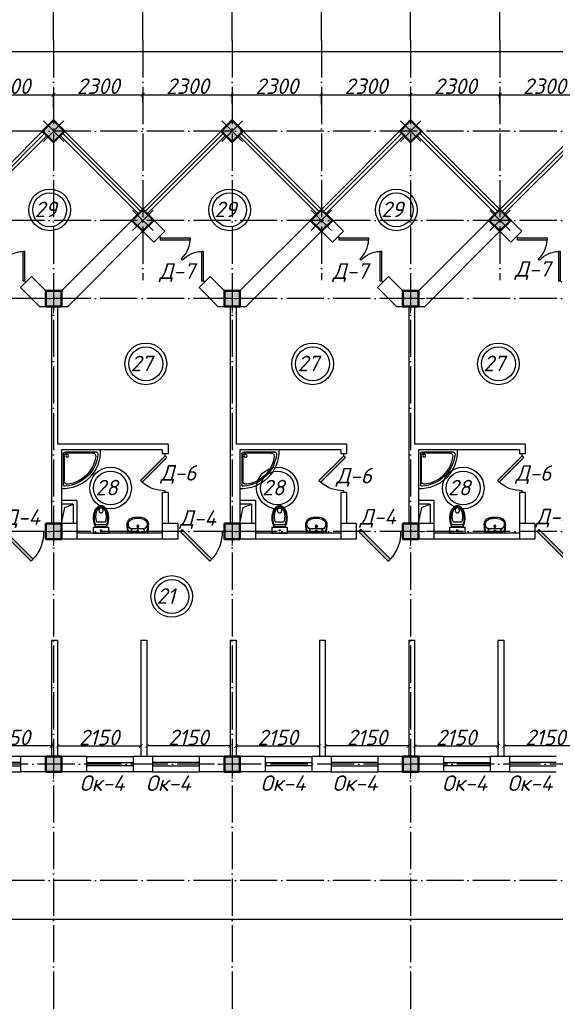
# Model space of a CAD drawing. Header units: millimetres. Extents: x 1112040 to 6903494, y -332921 to -150905.
# Tile 90 of 153: x 1667536 to 1681336, y -189595 to -164217. Entities that reach past the tile are written whole.
import ezdxf

# ---------------------------------------------------------------- set-up
doc = ezdxf.new("R2010")
doc.units = ezdxf.units.MM
doc.linetypes.add('ACAD_ISO04W100', pattern=[30, 24, -3, 0, -3])
for name, color, linetype in [('kolonn', 7, 'Continuous'), ('os', 253, 'Continuous'), ('su', 7, 'Continuous')]:
    doc.layers.add(name, color=color, linetype=linetype)
doc.styles.get("Standard").update_dxf_attribs({"font": 'isocpeui.ttf'})
doc.dimstyles.new('ISO-25', dxfattribs={"dimtxt": 400, "dimasz": 100, "dimexe": 50, "dimexo": 50, "dimgap": 20, "dimtad": 1, "dimdec": 0, "dimtxsty": 'Standard', "dimblk": 'ARCHTICK', "dimcen": 20, "dimclrd": 1, "dimclre": 1, "dimadec": 0, "dimazin": 0, "dimtfac": 1, "dimtdec": 0, "dimtmove": 0, "dimatfit": 3, "dimldrblk": 'ARCHTICK', "dimfxl": 1, "dimarcsym": 0})

# ---------------------------------------------------------------- blocks, each defined once
blk = doc.blocks.new('ghsdd')
at = {"ltscale": 50}
h = blk.add_hatch(color=256, dxfattribs=at)
h.paths.add_polyline_path([(0, 200), (-200, 200), (-200, 0), (0, 0)])
h.paths.add_polyline_path([(200, 0), (200, 200), (0, 200), (0, 0)])
h.paths.add_polyline_path([(0, 0), (-200, 0), (-200, -200), (0, -200)])
h.paths.add_polyline_path([(0, 0), (0, -200), (200, -200), (200, 0)])
at = {"lineweight": 0}
for p, q in [((0, -374), (0, 374)), ((-374, 0), (374, 0))]:
    blk.add_line(p, q, dxfattribs=at)
at = {"lineweight": 50, "ltscale": 50}
blk.add_lwpolyline([(200, 200), (200, -200), (-200, -200), (-200, 200), (200, 200)], dxfattribs=at)
blk = doc.blocks.new('Podd_igl_as100x100')
for p, q in [((-80, 808), (-80, 153)), ((-54, 897), (-54, 104)), ((0, 1000), (0, 0)), ((0, 0), (-1000, 0)), ((-106, 50), (-891, 50)), ((-158, 74), (-799, 73))]:
    blk.add_line(p, q)
blk.add_circle((-152, 149), 37.8)
for centre, radius, start, end in [((-42, 42), 959, 87.5145, 182.4855), ((-22, 34), 914, 95.7508, 176.1666), ((-67, 71), 821, 97.4497, 172.9032), ((-160, 806), 80.2, 1.4931, 100.036), ((-109, 889), 55.4, 7.9715, 94.7418), ((-891, 93), 43.1, 176.352, 270.7469), ((-799, 157), 84.3, 169.7158, 269.999), ((-155, 149), 75.6, 267.8648, 3.2153), ((-107, 102), 52.6, 270.31, 1.996)]:
    blk.add_arc(centre, radius, start, end)
blk = doc.blocks.new('UM_8')
for p, q in [((244, 0), (-244, 0)), ((-182, -45), (-146, -110)), ((175, -30), (-175, -30)), ((142, -120), (-132, -120)), ((35, -180), (-35, -180)), ((27, -61), (-27, -61)), ((0, -88), (0, -34)), ((0, -145), (0, -215)), ((182, -45), (146, -110))]:
    blk.add_line(p, q)
for centre, radius in [((0, -180), 27), ((0, -61), 17), ((0, -180), 17)]:
    blk.add_circle(centre, radius)
for centre, radius, start, end in [((-244, 0), 0.5, 90, 167.3206), ((244, 0), 0.5, 12.6794, 90), ((-104, -234), 169, 178.312, 234.1043), ((894, -257), 1167, 167.3206, 178.6525), ((-273, -229), 0.5, 358.312, 358.6525), ((68, -206), 330, 154.5977, 180.3349), ((-104, -233), 138, 141.0504, 245.2718), ((-175, -90), 60, 90, 154.5977), ((-104, -233), 148, 141.0504, 147.7493), ((-139, -232), 123, 98.7111, 129.9424), ((-139, -232), 113, 86.1548, 129.9424), ((139, -232), 113, 50.0576, 93.8452), ((139, -232), 123, 50.0576, 81.2889), ((104, -233), 138, 294.7282, 38.9496), ((175, -90), 60, 25.4023, 90), ((104, -234), 169, 305.8957, 1.688), ((104, -233), 148, 32.2507, 38.9496), ((-68, -206), 330, 359.6651, 25.4023), ((-894, -257), 1167, 1.3475, 12.6794), ((273, -229), 0.5, 181.3475, 181.688), ((-27, -71), 347, 239.6448, 267.5368), ((-27, -71), 317, 244.8898, 267.5368), ((0, 80), 500, 265.1692, 274.8308), ((0, 80), 470, 265.1692, 274.8308), ((27, -71), 317, 272.4632, 300.3552), ((27, -71), 347, 272.4632, 300.3552)]:
    blk.add_arc(centre, radius, start, end)
blk = doc.blocks.new('UniTAZZ_3')
for p, q in [((-293, -112), (-293, 112)), ((-230, -144), (-230, 144)), ((-178, -144), (-178, 144)), ((-152, 200), (-152, -200)), ((0, 200), (-152, 200)), ((0, -200), (0, 200)), ((-152, -200), (0, -200))]:
    blk.add_line(p, q)
blk.add_circle((-76, 0), 17)
for centre, radius, start, end in [((-581, 0), 131, 146.9765, 180), ((-581, 0), 131, 180, 213.0235), ((-493, -57), 235, 122.5078, 146.9765), ((-564, 0), 117, 146.9765, 180), ((-575, 0), 87.7, 145.7058, 180), ((-575, 0), 87.7, 180, 214.2942), ((-485, -51), 211, 122.5078, 146.9765), ((-610, 0), 46, 153.6325, 180), ((-610, 0), 46, 180, 206.3675), ((-600, -5), 56.5, 129.8827, 153.6325), ((-507, -46), 170, 121.2723, 145.7058), ((-594, -12), 66, 109.092, 129.8827), ((-435, -148), 343, 104.7867, 122.5078), ((-590, -23), 78.1, 90, 109.092), ((-433, -133), 308, 104.7867, 122.5078), ((-462, -121), 257, 104.1209, 121.2723), ((-590, -23), 78.1, 70.908, 90), ((-586, -12), 66, 50.1173, 70.908), ((-580, -5), 56.5, 26.3675, 50.1173), ((-571, 0), 46, 0, 26.3675), ((-571, 0), 46, 333.6325, 0), ((-432, -238), 378, 90, 104.1209), ((-397, -291), 491, 90, 104.7867), ((-399, -261), 441, 90, 104.7867), ((-432, -238), 378, 75.8791, 90), ((-399, -261), 441, 75.2133, 90), ((-397, -291), 491, 75.2133, 90), ((-403, -121), 257, 64.7964, 75.8791), ((-365, -133), 308, 63.9053, 75.2133), ((-359, -148), 343, 58.1489, 75.2133), ((-493, 57), 235, 213.0235, 237.4922), ((-564, 0), 117, 180, 213.0235), ((-485, 51), 211, 213.0235, 237.4922), ((-600, 5), 56.5, 206.3675, 230.1173), ((-507, 47), 170, 214.2942, 238.7277), ((-594, 12), 66, 230.1173, 250.908), ((-435, 148), 343, 237.4922, 255.2133), ((-590, 24), 78.1, 250.908, 270), ((-433, 132), 308, 237.4922, 255.2133), ((-462, 121), 257, 238.7277, 255.8791), ((-590, 24), 78.1, 270, 289.092), ((-586, 12), 66, 289.092, 309.8827), ((-580, 5), 56.5, 309.8827, 333.6325), ((-432, 238), 378, 255.8791, 270), ((-397, 291), 491, 255.2133, 270), ((-399, 261), 441, 255.2133, 270), ((-432, 238), 378, 270, 284.1209), ((-399, 261), 441, 270, 284.7867), ((-397, 291), 491, 270, 284.7867), ((-403, 121), 257, 284.1209, 295.2036), ((-365, 132), 308, 284.7867, 296.0947), ((-359, 148), 343, 284.7867, 301.8511)]:
    blk.add_arc(centre, radius, start, end)
blk = doc.blocks.new('jfgjhsdf')
blk.add_hatch(color=1).paths.add_polyline_path([(-593, 731), (-637, 687), (0, 50), (44, 94)])
at = {"color": 1}
for p, q in [((0, 1000), (0, 950)), ((0, 50), (0, 0))]:
    blk.add_line(p, q, dxfattribs=at)
blk.add_lwpolyline([(0, 50), (-637, 687), (-593, 731), (44, 94), (0, 50)], dxfattribs=at)
blk.add_arc((-33, 130), 821, 87.662, 132.9147, dxfattribs=at)
blk = doc.blocks.new('_ArchTick')
at = {"color": 0, "linetype": 'ByBlock', "const_width": 0.15}
blk.add_lwpolyline([(-0.5, -0.5), (0.5, 0.5)], dxfattribs=at)
blk = doc.blocks.new('*D3381')
at = {"color": 1, "lineweight": -2, "transparency": 16777216}
for p, q in [((1680010, -182830), (1680010, -182987)), ((1682160, -182937), (1680010, -182937)), ((1682160, -182830), (1682160, -182987))]:
    blk.add_line(p, q, dxfattribs=at)
at = {"color": 1, "lineweight": -2, "transparency": 16777216, "xscale": 100, "yscale": 100, "zscale": 100, "rotation": 180}
blk.add_blockref('_ArchTick', (1680010, -182937), dxfattribs=at)
at = {"color": 1, "lineweight": -2, "transparency": 16777216, "xscale": 100, "yscale": 100, "zscale": 100}
blk.add_blockref('_ArchTick', (1682160, -182937), dxfattribs=at)
at = {"color": 0, "transparency": 16777216, "insert": (1681085, -182717), "char_height": 400, "attachment_point": 5}
blk.add_mtext('2150', dxfattribs=at)
blk = doc.blocks.new('*D3105')
at = {"color": 1, "lineweight": -2, "transparency": 16777216}
for p, q in [((1677710, -182830), (1677710, -182987)), ((1677710, -182937), (1679860, -182937)), ((1679860, -182830), (1679860, -182987))]:
    blk.add_line(p, q, dxfattribs=at)
at = {"color": 1, "lineweight": -2, "transparency": 16777216, "xscale": 100, "yscale": 100, "zscale": 100, "rotation": 180}
blk.add_blockref('_ArchTick', (1677710, -182937), dxfattribs=at)
at = {"color": 1, "lineweight": -2, "transparency": 16777216, "xscale": 100, "yscale": 100, "zscale": 100}
blk.add_blockref('_ArchTick', (1679860, -182937), dxfattribs=at)
at = {"color": 0, "transparency": 16777216, "insert": (1678785, -182717), "char_height": 400, "attachment_point": 5}
blk.add_mtext('2150', dxfattribs=at)
blk = doc.blocks.new('*D3106')
at = {"color": 1, "lineweight": -2, "transparency": 16777216}
for p, q in [((1673110, -182830), (1673110, -182987)), ((1673110, -182937), (1675260, -182937)), ((1675260, -182830), (1675260, -182987))]:
    blk.add_line(p, q, dxfattribs=at)
at = {"color": 1, "lineweight": -2, "transparency": 16777216, "xscale": 100, "yscale": 100, "zscale": 100, "rotation": 180}
blk.add_blockref('_ArchTick', (1673110, -182937), dxfattribs=at)
at = {"color": 1, "lineweight": -2, "transparency": 16777216, "xscale": 100, "yscale": 100, "zscale": 100}
blk.add_blockref('_ArchTick', (1675260, -182937), dxfattribs=at)
at = {"color": 0, "transparency": 16777216, "insert": (1674185, -182717), "char_height": 400, "attachment_point": 5}
blk.add_mtext('2150', dxfattribs=at)
blk = doc.blocks.new('*D3107')
at = {"color": 1, "lineweight": -2, "transparency": 16777216}
for p, q in [((1675410, -182830), (1675410, -182987)), ((1677560, -182937), (1675410, -182937)), ((1677560, -182830), (1677560, -182987))]:
    blk.add_line(p, q, dxfattribs=at)
at = {"color": 1, "lineweight": -2, "transparency": 16777216, "xscale": 100, "yscale": 100, "zscale": 100, "rotation": 180}
blk.add_blockref('_ArchTick', (1675410, -182937), dxfattribs=at)
at = {"color": 1, "lineweight": -2, "transparency": 16777216, "xscale": 100, "yscale": 100, "zscale": 100}
blk.add_blockref('_ArchTick', (1677560, -182937), dxfattribs=at)
at = {"color": 0, "transparency": 16777216, "insert": (1676485, -182717), "char_height": 400, "attachment_point": 5}
blk.add_mtext('2150', dxfattribs=at)
blk = doc.blocks.new('*D3109')
at = {"color": 1, "lineweight": -2, "transparency": 16777216}
for p, q in [((1666210, -182830), (1666210, -182987)), ((1668360, -182937), (1666210, -182937)), ((1668360, -182830), (1668360, -182987))]:
    blk.add_line(p, q, dxfattribs=at)
at = {"color": 1, "lineweight": -2, "transparency": 16777216, "xscale": 100, "yscale": 100, "zscale": 100, "rotation": 180}
blk.add_blockref('_ArchTick', (1666210, -182937), dxfattribs=at)
at = {"color": 1, "lineweight": -2, "transparency": 16777216, "xscale": 100, "yscale": 100, "zscale": 100}
blk.add_blockref('_ArchTick', (1668360, -182937), dxfattribs=at)
at = {"color": 0, "transparency": 16777216, "insert": (1667285, -182717), "char_height": 400, "attachment_point": 5}
blk.add_mtext('2150', dxfattribs=at)
blk = doc.blocks.new('*D3110')
at = {"color": 1, "lineweight": -2, "transparency": 16777216}
for p, q in [((1670810, -182830), (1670810, -182987)), ((1672960, -182937), (1670810, -182937)), ((1672960, -182830), (1672960, -182987))]:
    blk.add_line(p, q, dxfattribs=at)
at = {"color": 1, "lineweight": -2, "transparency": 16777216, "xscale": 100, "yscale": 100, "zscale": 100, "rotation": 180}
blk.add_blockref('_ArchTick', (1670810, -182937), dxfattribs=at)
at = {"color": 1, "lineweight": -2, "transparency": 16777216, "xscale": 100, "yscale": 100, "zscale": 100}
blk.add_blockref('_ArchTick', (1672960, -182937), dxfattribs=at)
at = {"color": 0, "transparency": 16777216, "insert": (1671885, -182717), "char_height": 400, "attachment_point": 5}
blk.add_mtext('2150', dxfattribs=at)
blk = doc.blocks.new('*D3111')
at = {"color": 1, "lineweight": -2, "transparency": 16777216}
for p, q in [((1668510, -182830), (1668510, -182987)), ((1668510, -182937), (1670660, -182937)), ((1670660, -182830), (1670660, -182987))]:
    blk.add_line(p, q, dxfattribs=at)
at = {"color": 1, "lineweight": -2, "transparency": 16777216, "xscale": 100, "yscale": 100, "zscale": 100, "rotation": 180}
blk.add_blockref('_ArchTick', (1668510, -182937), dxfattribs=at)
at = {"color": 1, "lineweight": -2, "transparency": 16777216, "xscale": 100, "yscale": 100, "zscale": 100}
blk.add_blockref('_ArchTick', (1670660, -182937), dxfattribs=at)
at = {"color": 0, "transparency": 16777216, "insert": (1669585, -182717), "char_height": 400, "attachment_point": 5}
blk.add_mtext('2150', dxfattribs=at)
blk = doc.blocks.new('*D3284')
at = {"color": 1, "lineweight": -2, "transparency": 16777216}
for p, q in [((1666110, -166515), (1666110, -166101)), ((1666110, -166151), (1668410, -166151)), ((1668410, -166499), (1668410, -166101))]:
    blk.add_line(p, q, dxfattribs=at)
at = {"color": 1, "lineweight": -2, "transparency": 16777216, "xscale": 100, "yscale": 100, "zscale": 100, "rotation": 180}
blk.add_blockref('_ArchTick', (1666110, -166151), dxfattribs=at)
at = {"color": 1, "lineweight": -2, "transparency": 16777216, "xscale": 100, "yscale": 100, "zscale": 100}
blk.add_blockref('_ArchTick', (1668410, -166151), dxfattribs=at)
at = {"color": 0, "transparency": 16777216, "insert": (1667260, -165931), "char_height": 400, "attachment_point": 5}
blk.add_mtext('2300', dxfattribs=at)
blk = doc.blocks.new('*D3285')
at = {"color": 1, "lineweight": -2, "transparency": 16777216}
for p, q in [((1668410, -166499), (1668410, -166101)), ((1668410, -166151), (1670710, -166151)), ((1670710, -166339), (1670710, -166101))]:
    blk.add_line(p, q, dxfattribs=at)
at = {"color": 1, "lineweight": -2, "transparency": 16777216, "xscale": 100, "yscale": 100, "zscale": 100, "rotation": 180}
blk.add_blockref('_ArchTick', (1668410, -166151), dxfattribs=at)
at = {"color": 1, "lineweight": -2, "transparency": 16777216, "xscale": 100, "yscale": 100, "zscale": 100}
blk.add_blockref('_ArchTick', (1670710, -166151), dxfattribs=at)
at = {"color": 0, "transparency": 16777216, "insert": (1669560, -165931), "char_height": 400, "attachment_point": 5}
blk.add_mtext('2300', dxfattribs=at)
blk = doc.blocks.new('*D3286')
at = {"color": 1, "lineweight": -2, "transparency": 16777216}
for p, q in [((1670710, -166339), (1670710, -166101)), ((1670710, -166151), (1673010, -166151)), ((1673010, -166387), (1673010, -166101))]:
    blk.add_line(p, q, dxfattribs=at)
at = {"color": 1, "lineweight": -2, "transparency": 16777216, "xscale": 100, "yscale": 100, "zscale": 100, "rotation": 180}
blk.add_blockref('_ArchTick', (1670710, -166151), dxfattribs=at)
at = {"color": 1, "lineweight": -2, "transparency": 16777216, "xscale": 100, "yscale": 100, "zscale": 100}
blk.add_blockref('_ArchTick', (1673010, -166151), dxfattribs=at)
at = {"color": 0, "transparency": 16777216, "insert": (1671860, -165931), "char_height": 400, "attachment_point": 5}
blk.add_mtext('2300', dxfattribs=at)
blk = doc.blocks.new('*D3287')
at = {"color": 1, "lineweight": -2, "transparency": 16777216}
for p, q in [((1673010, -166387), (1673010, -166101)), ((1673010, -166151), (1675310, -166151)), ((1675310, -166403), (1675310, -166101))]:
    blk.add_line(p, q, dxfattribs=at)
at = {"color": 1, "lineweight": -2, "transparency": 16777216, "xscale": 100, "yscale": 100, "zscale": 100, "rotation": 180}
blk.add_blockref('_ArchTick', (1673010, -166151), dxfattribs=at)
at = {"color": 1, "lineweight": -2, "transparency": 16777216, "xscale": 100, "yscale": 100, "zscale": 100}
blk.add_blockref('_ArchTick', (1675310, -166151), dxfattribs=at)
at = {"color": 0, "transparency": 16777216, "insert": (1674160, -165931), "char_height": 400, "attachment_point": 5}
blk.add_mtext('2300', dxfattribs=at)
blk = doc.blocks.new('*D3288')
at = {"color": 1, "lineweight": -2, "transparency": 16777216}
for p, q in [((1675310, -166403), (1675310, -166101)), ((1675310, -166151), (1677610, -166151)), ((1677610, -166403), (1677610, -166101))]:
    blk.add_line(p, q, dxfattribs=at)
at = {"color": 1, "lineweight": -2, "transparency": 16777216, "xscale": 100, "yscale": 100, "zscale": 100, "rotation": 180}
blk.add_blockref('_ArchTick', (1675310, -166151), dxfattribs=at)
at = {"color": 1, "lineweight": -2, "transparency": 16777216, "xscale": 100, "yscale": 100, "zscale": 100}
blk.add_blockref('_ArchTick', (1677610, -166151), dxfattribs=at)
at = {"color": 0, "transparency": 16777216, "insert": (1676460, -165931), "char_height": 400, "attachment_point": 5}
blk.add_mtext('2300', dxfattribs=at)
blk = doc.blocks.new('*D3289')
at = {"color": 1, "lineweight": -2, "transparency": 16777216}
for p, q in [((1677610, -166403), (1677610, -166101)), ((1677610, -166151), (1679910, -166151)), ((1679910, -166392), (1679910, -166101))]:
    blk.add_line(p, q, dxfattribs=at)
at = {"color": 1, "lineweight": -2, "transparency": 16777216, "xscale": 100, "yscale": 100, "zscale": 100, "rotation": 180}
blk.add_blockref('_ArchTick', (1677610, -166151), dxfattribs=at)
at = {"color": 1, "lineweight": -2, "transparency": 16777216, "xscale": 100, "yscale": 100, "zscale": 100}
blk.add_blockref('_ArchTick', (1679910, -166151), dxfattribs=at)
at = {"color": 0, "transparency": 16777216, "insert": (1678760, -165931), "char_height": 400, "attachment_point": 5}
blk.add_mtext('2300', dxfattribs=at)
blk = doc.blocks.new('*D3290')
at = {"color": 1, "lineweight": -2, "transparency": 16777216}
for p, q in [((1679910, -166392), (1679910, -166101)), ((1679910, -166151), (1682210, -166151)), ((1682210, -166392), (1682210, -166101))]:
    blk.add_line(p, q, dxfattribs=at)
at = {"color": 1, "lineweight": -2, "transparency": 16777216, "xscale": 100, "yscale": 100, "zscale": 100, "rotation": 180}
blk.add_blockref('_ArchTick', (1679910, -166151), dxfattribs=at)
at = {"color": 1, "lineweight": -2, "transparency": 16777216, "xscale": 100, "yscale": 100, "zscale": 100}
blk.add_blockref('_ArchTick', (1682210, -166151), dxfattribs=at)
at = {"color": 0, "transparency": 16777216, "insert": (1681060, -165931), "char_height": 400, "attachment_point": 5}
blk.add_mtext('2300', dxfattribs=at)
blk = doc.blocks.new('*D3296')
at = {"color": 1, "lineweight": -2, "transparency": 16777216}
for p, q in [((1604210, -165180), (1604210, -164995)), ((1691410, -165045), (1604210, -165045)), ((1691410, -165180), (1691410, -164995))]:
    blk.add_line(p, q, dxfattribs=at)
at = {"color": 1, "lineweight": -2, "transparency": 16777216, "xscale": 100, "yscale": 100, "zscale": 100, "rotation": 180}
blk.add_blockref('_ArchTick', (1604210, -165045), dxfattribs=at)
at = {"color": 1, "lineweight": -2, "transparency": 16777216, "xscale": 100, "yscale": 100, "zscale": 100}
blk.add_blockref('_ArchTick', (1691410, -165045), dxfattribs=at)
at = {"color": 0, "transparency": 16777216, "insert": (1647810, -164822), "char_height": 400, "attachment_point": 5}
blk.add_mtext('87200', dxfattribs=at)
blk = doc.blocks.new('sssswwsqqq')
at = {"color": 1}
for centre, radius in [((21138, 10139), 537), ((25773, 10139), 537), ((30070, 10139), 537), ((21138, 10139), 437), ((25773, 10139), 437), ((30070, 10139), 437), ((23615, 6170), 537), ((23615, 6170), 437), ((27912, 6170), 537), ((27912, 6170), 437), ((32700, 6170), 537), ((32700, 6170), 437), ((22706, 2970), 537), ((22706, 2970), 437), ((27004, 2970), 537), ((27004, 2970), 437), ((31792, 2970), 537), ((31792, 2970), 437), ((24283, 175), 537), ((24283, 175), 437)]:
    blk.add_circle(centre, radius, dxfattribs=at)
for s, p in [('29', (20749, 9951)), ('29', (25384, 9951)), ('29', (29681, 9951)), ('27', (23226, 5981)), ('27', (27523, 5981)), ('27', (32311, 5981)), ('28', (22317, 2781)), ('28', (26614, 2781)), ('28', (31403, 2781)), ('21', (23894, -13))]:
    blk.add_text(s, height=400, dxfattribs=at).set_placement(p)

msp = doc.modelspace()

# ---------------------------------------------------------------- linework, layer by layer
for p, q in [((1666109.7, -169105.8), (1668409.7, -166805.8)), ((1670709.7, -169105.8), (1668409.7, -166805.8)), ((1670709.7, -169105.8), (1673009.7, -166805.8)), ((1675309.7, -169105.8), (1673009.7, -166805.8)), ((1675309.7, -169105.8), (1677609.7, -166805.8)), ((1679909.7, -169105.8), (1677609.7, -166805.8)), ((1679909.7, -169105.8), (1682209.7, -166805.8))]:
    msp.add_line(p, q)
at = {"color": 1}
for p, q in [((1666166.3, -169162.4), (1668183.5, -167145.2)), ((1666222.9, -169218.9), (1668240, -167201.8)), ((1670596.6, -169218.9), (1668579.4, -167201.8)), ((1670653.2, -169162.4), (1668636, -167145.2)), ((1670766.3, -169162.4), (1672783.5, -167145.2)), ((1670822.9, -169218.9), (1672840, -167201.8)), ((1675196.6, -169218.9), (1673179.4, -167201.8)), ((1675253.2, -169162.4), (1673236, -167145.2)), ((1675366.3, -169162.4), (1677383.5, -167145.2)), ((1675422.9, -169218.9), (1677440, -167201.8)), ((1679796.6, -169218.9), (1677779.4, -167201.8)), ((1679853.2, -169162.4), (1677836, -167145.2)), ((1679966.3, -169162.4), (1681983.5, -167145.2)), ((1680022.9, -169218.9), (1682040, -167201.8)), ((1667559.7, -183205.8), (1666359.7, -183205.8)), ((1669259.7, -183205.8), (1670459.7, -183205.8)), ((1672159.7, -183205.8), (1670959.7, -183205.8)), ((1673859.7, -183205.8), (1675059.7, -183205.8)), ((1676759.7, -183205.8), (1675559.7, -183205.8)), ((1678459.7, -183205.8), (1679659.7, -183205.8)), ((1681359.7, -183205.8), (1680159.7, -183205.8)), ((1667559.7, -183365.8), (1666359.7, -183365.8)), ((1666359.7, -183445.8), (1667559.7, -183445.8)), ((1669259.7, -183365.8), (1670459.7, -183365.8)), ((1670459.7, -183445.8), (1669259.7, -183445.8)), ((1672159.7, -183365.8), (1670959.7, -183365.8)), ((1670959.7, -183445.8), (1672159.7, -183445.8)), ((1673859.7, -183365.8), (1675059.7, -183365.8)), ((1675059.7, -183445.8), (1673859.7, -183445.8)), ((1676759.7, -183365.8), (1675559.7, -183365.8)), ((1675559.7, -183445.8), (1676759.7, -183445.8)), ((1678459.7, -183365.8), (1679659.7, -183365.8)), ((1679659.7, -183445.8), (1678459.7, -183445.8)), ((1681359.7, -183365.8), (1680159.7, -183365.8)), ((1680159.7, -183445.8), (1681359.7, -183445.8)), ((1666359.7, -183605.8), (1667559.7, -183605.8)), ((1670459.7, -183605.8), (1669259.7, -183605.8)), ((1670959.7, -183605.8), (1672159.7, -183605.8)), ((1675059.7, -183605.8), (1673859.7, -183605.8)), ((1675559.7, -183605.8), (1676759.7, -183605.8)), ((1679659.7, -183605.8), (1678459.7, -183605.8)), ((1680159.7, -183605.8), (1681359.7, -183605.8))]:
    msp.add_line(p, q, dxfattribs=at)
at = {"lineweight": 30}
for p, q in [((1668609.7, -171205.8), (1670709.7, -169105.8)), ((1671275.4, -169671.5), (1670709.7, -169105.8)), ((1673209.7, -171205.8), (1675309.7, -169105.8)), ((1675875.4, -169671.5), (1675309.7, -169105.8)), ((1677809.7, -171205.8), (1679909.7, -169105.8)), ((1680475.4, -169671.5), (1679909.7, -169105.8)), ((1668775.4, -171605.8), (1670709.7, -169671.5)), ((1670992.6, -169954.3), (1670709.7, -169671.5)), ((1670992.6, -169954.3), (1671275.4, -169671.5)), ((1673375.4, -171605.8), (1675309.7, -169671.5)), ((1675592.6, -169954.3), (1675309.7, -169671.5)), ((1675592.6, -169954.3), (1675875.4, -169671.5)), ((1677975.4, -171605.8), (1679909.7, -169671.5)), ((1680192.6, -169954.3), (1679909.7, -169671.5)), ((1680192.6, -169954.3), (1680475.4, -169671.5)), ((1667559.3, -171121.1), (1667842.1, -170838.2)), ((1668209.7, -171205.8), (1667842.1, -170838.2)), ((1672159.3, -171121.1), (1672442.1, -170838.2)), ((1672809.7, -171205.8), (1672442.1, -170838.2)), ((1676759.3, -171121.1), (1677042.1, -170838.2)), ((1677409.7, -171205.8), (1677042.1, -170838.2)), ((1668044, -171605.8), (1667559.3, -171121.1)), ((1668209.7, -171205.8), (1668609.7, -171205.8)), ((1672644, -171605.8), (1672159.3, -171121.1)), ((1672809.7, -171205.8), (1673209.7, -171205.8)), ((1677244, -171605.8), (1676759.3, -171121.1)), ((1677409.7, -171205.8), (1677809.7, -171205.8)), ((1668044, -171605.8), (1668775.4, -171605.8)), ((1668359.7, -171605.8), (1668359.7, -177205.8)), ((1668509.7, -171605.8), (1668509.7, -175155.8)), ((1672644, -171605.8), (1673375.4, -171605.8)), ((1672959.7, -171605.8), (1672959.7, -177205.8)), ((1673109.7, -171605.8), (1673109.7, -175155.8)), ((1677244, -171605.8), (1677975.4, -171605.8)), ((1677559.7, -171605.8), (1677559.7, -177205.8)), ((1677709.7, -171605.8), (1677709.7, -175155.8)), ((1671359.7, -175155.8), (1668509.7, -175155.8)), ((1668609.7, -175305.8), (1668609.7, -177205.8)), ((1671209.7, -175305.8), (1668609.7, -175305.8)), ((1671209.7, -175305.8), (1671209.7, -175405.8)), ((1671359.7, -175155.8), (1671359.7, -175405.8)), ((1675959.7, -175155.8), (1673109.7, -175155.8)), ((1675809.7, -175305.8), (1673209.7, -175305.8)), ((1673209.7, -175305.8), (1673209.7, -177205.8)), ((1675809.7, -175305.8), (1675809.7, -175405.8)), ((1675959.7, -175155.8), (1675959.7, -175405.8)), ((1680559.7, -175155.8), (1677709.7, -175155.8)), ((1677809.7, -175305.8), (1677809.7, -177205.8)), ((1680409.7, -175305.8), (1677809.7, -175305.8)), ((1680409.7, -175305.8), (1680409.7, -175405.8)), ((1680559.7, -175155.8), (1680559.7, -175405.8)), ((1671359.7, -175405.8), (1671209.7, -175405.8)), ((1675959.7, -175405.8), (1675809.7, -175405.8)), ((1680559.7, -175405.8), (1680409.7, -175405.8)), ((1669009.7, -176605.8), (1668609.7, -176605.8)), ((1669009.7, -176605.8), (1669009.7, -177605.8)), ((1671209.7, -176405.8), (1671209.7, -177605.8)), ((1671359.7, -176405.8), (1671209.7, -176405.8)), ((1671359.7, -176405.8), (1671359.7, -177205.8)), ((1673609.7, -176605.8), (1673209.7, -176605.8)), ((1673609.7, -176605.8), (1673609.7, -177605.8)), ((1675959.7, -176405.8), (1675809.7, -176405.8)), ((1675809.7, -176405.8), (1675809.7, -177605.8)), ((1675959.7, -176405.8), (1675959.7, -177205.8)), ((1678209.7, -176605.8), (1677809.7, -176605.8)), ((1678209.7, -176605.8), (1678209.7, -177605.8)), ((1680409.7, -176405.8), (1680409.7, -177605.8)), ((1680559.7, -176405.8), (1680409.7, -176405.8)), ((1680559.7, -176405.8), (1680559.7, -177205.8)), ((1668909.7, -176705.8), (1668609.7, -176705.8)), ((1668909.7, -176705.8), (1668909.7, -177205.8)), ((1673509.7, -176705.8), (1673209.7, -176705.8)), ((1673509.7, -176705.8), (1673509.7, -177205.8)), ((1678109.7, -176705.8), (1677809.7, -176705.8)), ((1678109.7, -176705.8), (1678109.7, -177205.8)), ((1668209.7, -177205.8), (1668209.7, -177605.8)), ((1669009.7, -177205.8), (1668209.7, -177205.8)), ((1671609.7, -177205.8), (1671209.7, -177205.8)), ((1671609.7, -177205.8), (1671609.7, -177605.8)), ((1673609.7, -177205.8), (1672809.7, -177205.8)), ((1672809.7, -177205.8), (1672809.7, -177605.8)), ((1676209.7, -177205.8), (1675809.7, -177205.8)), ((1676209.7, -177205.8), (1676209.7, -177605.8)), ((1677409.7, -177205.8), (1677409.7, -177605.8)), ((1678209.7, -177205.8), (1677409.7, -177205.8)), ((1680809.7, -177205.8), (1680409.7, -177205.8)), ((1680809.7, -177205.8), (1680809.7, -177605.8)), ((1671609.7, -177605.8), (1668209.7, -177605.8)), ((1671209.7, -177455.8), (1669009.7, -177455.8)), ((1676209.7, -177605.8), (1672809.7, -177605.8)), ((1675809.7, -177455.8), (1673609.7, -177455.8)), ((1680809.7, -177605.8), (1677409.7, -177605.8)), ((1680409.7, -177455.8), (1678209.7, -177455.8)), ((1668359.7, -180205.8), (1668509.7, -180205.8)), ((1668359.7, -180205.8), (1668359.7, -183205.8)), ((1668509.7, -180205.8), (1668509.7, -183205.8)), ((1670659.7, -180205.8), (1670659.7, -183205.8)), ((1670659.7, -180205.8), (1670809.7, -180205.8)), ((1670809.7, -180205.8), (1670809.7, -183205.8)), ((1672959.7, -180205.8), (1672959.7, -183205.8)), ((1672959.7, -180205.8), (1673109.7, -180205.8)), ((1673109.7, -180205.8), (1673109.7, -183205.8)), ((1675259.7, -180205.8), (1675409.7, -180205.8)), ((1675259.7, -180205.8), (1675259.7, -183205.8)), ((1675409.7, -180205.8), (1675409.7, -183205.8)), ((1677559.7, -180205.8), (1677559.7, -183205.8)), ((1677559.7, -180205.8), (1677709.7, -180205.8)), ((1677709.7, -180205.8), (1677709.7, -183205.8)), ((1679859.7, -180205.8), (1680009.7, -180205.8)), ((1679859.7, -180205.8), (1679859.7, -183205.8)), ((1680009.7, -180205.8), (1680009.7, -183205.8)), ((1669259.7, -183205.8), (1667559.7, -183205.8)), ((1667559.7, -183205.8), (1667559.7, -183605.8)), ((1669259.7, -183205.8), (1669259.7, -183605.8)), ((1670959.7, -183205.8), (1670459.7, -183205.8)), ((1670459.7, -183205.8), (1670459.7, -183605.8)), ((1670959.7, -183205.8), (1670959.7, -183605.8)), ((1673859.7, -183205.8), (1672159.7, -183205.8)), ((1672159.7, -183205.8), (1672159.7, -183605.8)), ((1673859.7, -183205.8), (1673859.7, -183605.8)), ((1675559.7, -183205.8), (1675059.7, -183205.8)), ((1675059.7, -183205.8), (1675059.7, -183605.8)), ((1675559.7, -183205.8), (1675559.7, -183605.8)), ((1678459.7, -183205.8), (1676759.7, -183205.8)), ((1676759.7, -183205.8), (1676759.7, -183605.8)), ((1678459.7, -183205.8), (1678459.7, -183605.8)), ((1680159.7, -183205.8), (1679659.7, -183205.8)), ((1679659.7, -183205.8), (1679659.7, -183605.8)), ((1680159.7, -183205.8), (1680159.7, -183605.8)), ((1669259.7, -183605.8), (1667559.7, -183605.8)), ((1670959.7, -183605.8), (1670459.7, -183605.8)), ((1673859.7, -183605.8), (1672159.7, -183605.8)), ((1675559.7, -183605.8), (1675059.7, -183605.8)), ((1678459.7, -183605.8), (1676759.7, -183605.8)), ((1680159.7, -183605.8), (1679659.7, -183605.8))]:
    msp.add_line(p, q, dxfattribs=at)
for points in [[(1668126.9, -167088.6), (1668409.7, -166805.8), (1668692.6, -167088.6), (1668409.7, -167371.5)], [(1672726.9, -167088.6), (1673009.7, -166805.8), (1673292.6, -167088.6), (1673009.7, -167371.5)], [(1677326.9, -167088.6), (1677609.7, -166805.8), (1677892.6, -167088.6), (1677609.7, -167371.5)]]:
    msp.add_lwpolyline(points, close=True, dxfattribs=at)
for points in [[(1668609.7, -177205.8), (1668697.9, -176794), (1668909.7, -176705.8)], [(1673209.7, -177205.8), (1673297.9, -176794), (1673509.7, -176705.8)], [(1677809.7, -177205.8), (1677897.9, -176794), (1678109.7, -176705.8)], [(1683509.7, -187405.8), (1660209.7, -187405.8), (1660209.7, -190205.8), (1660909.7, -190205.8), (1660909.7, -197005.8), (1660209.7, -197005.8), (1660209.7, -205405.8)]]:
    msp.add_lwpolyline(points)
at = {"layer": 'os'}
for p, q in [((1668409.7, -164749.6), (1668409.7, -163249.6)), ((1670709.7, -164749.6), (1670709.7, -163249.6)), ((1673009.7, -164749.6), (1673009.7, -163249.6)), ((1675309.7, -164749.6), (1675309.7, -163249.6)), ((1677609.7, -164749.6), (1677609.7, -163249.6)), ((1679909.7, -164749.6), (1679909.7, -163249.6))]:
    msp.add_line(p, q, dxfattribs=at)
at = {"layer": 'os', "linetype": 'ACAD_ISO04W100', "ltscale": 40}
for p, q in [((1668409.7, -164749.6), (1668409.7, -225973.3)), ((1670709.7, -164749.6), (1670709.7, -170934.3)), ((1673009.7, -164749.6), (1673009.7, -225973.3)), ((1675309.7, -164749.6), (1675309.7, -170934.3)), ((1677609.7, -164749.6), (1677609.7, -225973.3)), ((1679909.7, -164749.6), (1679909.7, -170934.3)), ((1693375.1, -167090.8), (1601959.8, -167090.8)), ((1693375.1, -169390.8), (1601959.8, -169390.8)), ((1693375.1, -171405.8), (1601959.8, -171405.8)), ((1693375.1, -177405.8), (1601959.8, -177405.8)), ((1684558.2, -183405.8), (1601959.8, -183405.8)), ((1693375.1, -186405.8), (1601959.8, -186405.8))]:
    msp.add_line(p, q, dxfattribs=at)

# ---------------------------------------------------------------- block references
msp.add_blockref('sssswwsqqq', (1647171.4, -179257.7))
for p, xscale, yscale, zscale, rotation in [((1671134, -169812.9), 0.8461538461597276, 0.8461538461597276, 0.8461538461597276, 224.9999999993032), ((1675734, -169812.9), 0.8461538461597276, 0.8461538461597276, 0.8461538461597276, 224.9999999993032), ((1680334, -169812.9), 0.8461538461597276, 0.8461538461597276, 0.8461538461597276, 224.9999999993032), ((1667700.7, -170979.6), -0.8461538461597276, 0.8461538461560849, 0.8461538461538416, 44.9999999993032), ((1672300.7, -170979.6), -0.8461538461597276, 0.8461538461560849, 0.8461538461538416, 44.9999999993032), ((1676900.7, -170979.6), -0.8461538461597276, 0.8461538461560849, 0.8461538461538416, 44.9999999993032), ((1681500.7, -170979.6), -0.8461538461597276, 0.8461538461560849, 0.8461538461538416, 44.9999999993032), ((1667009.7, -177405.8), -1.19999999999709, 1.19999999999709, 1.2, 270), ((1671609.7, -177405.8), -1.19999999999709, 1.19999999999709, 1.2, 270), ((1676209.7, -177405.8), -1.19999999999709, 1.19999999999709, 1.2, 270), ((1680809.7, -177405.8), -1.19999999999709, 1.19999999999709, 1.2, 270)]:
    msp.add_blockref('jfgjhsdf', p, dxfattribs=dict(xscale=xscale, yscale=yscale, zscale=zscale, rotation=rotation))
at = {"xscale": -1, "rotation": 180}
for p in [(1671284.7, -175405.8), (1675884.7, -175405.8), (1680484.7, -175405.8)]:
    msp.add_blockref('jfgjhsdf', p, dxfattribs=at)
at = {"layer": 'kolonn', "rotation": 45}
for p in [(1668409.7, -167088.6), (1673009.7, -167088.6), (1677609.7, -167088.6)]:
    msp.add_blockref('ghsdd', p, dxfattribs=at)
at = {"layer": 'kolonn', "xscale": -1, "rotation": 315}
for p in [(1670709.7, -169388.6), (1675309.7, -169388.6), (1679909.7, -169388.6)]:
    msp.add_blockref('ghsdd', p, dxfattribs=at)
at = {"layer": 'kolonn', "xscale": -1}
for p in [(1668409.7, -171405.8), (1673009.7, -171405.8), (1677609.7, -171405.8), (1668409.7, -177405.8), (1673009.7, -177405.8), (1677609.7, -177405.8), (1668409.7, -183405.8), (1673009.7, -183405.8), (1677609.7, -183405.8)]:
    msp.add_blockref('ghsdd', p, dxfattribs=at)
at = {"layer": 'su', "xscale": -1}
for name, p, rotation in [('Podd_igl_as100x100', (1668609.7, -175305.8), 270), ('Podd_igl_as100x100', (1673209.7, -175305.8), 270), ('Podd_igl_as100x100', (1677809.7, -175305.8), 270), ('UM_8', (1670578.6, -177455.8), 180), ('UM_8', (1675178.6, -177455.8), 180), ('UM_8', (1679778.6, -177455.8), 180)]:
    msp.add_blockref(name, p, dxfattribs=dict(at, rotation=rotation))
at = {"layer": 'su', "rotation": 270}
for p in [(1669630.9, -177455.8), (1674232.3, -177455.8), (1678813.2, -177455.8)]:
    msp.add_blockref('UniTAZZ_3', p, dxfattribs=at)

# ---------------------------------------------------------------- texts
at = {"color": 1}
for s, p in [('Д-7', (1671134.3, -170896.4)), ('Д-7', (1675599.5, -170896.4)), ('Д-7', (1680295.9, -170843.5)), ('Д-6', (1671165.7, -176096)), ('Д-6', (1675688.6, -176168.8)), ('Д-6', (1680311.2, -176102)), ('Д-4', (1667127.2, -177239)), ('Д-4', (1671660.6, -177260.8)), ('Д-4', (1676297.9, -177228.7)), ('Д-4', (1680835.2, -177223.2)), ('Ок-4', (1669078.9, -184094.6)), ('Ок-4', (1670785, -184094.6)), ('Ок-4', (1673741, -184094.6)), ('Ок-4', (1675592.7, -184094.6)), ('Ок-4', (1678418.2, -184094.6)), ('Ок-4', (1680101.7, -184094.6))]:
    msp.add_text(s, height=400, dxfattribs=at).set_placement(p)

# ---------------------------------------------------------------- dimensions: what is measured, and where the dimension line sits
for base, p1, p2, picture, middle in [((1604209.7, -165044.8), (1691409.7, -165229.6), (1604209.7, -165229.6), '*D3296', (1647809.7, -164822.3)), ((1666209.7, -182936.7), (1668359.7, -182780.1), (1666209.7, -182780.1), '*D3109', (1667284.7, -182716.7)), ((1670809.7, -182936.7), (1672959.7, -182780.1), (1670809.7, -182780.1), '*D3110', (1671884.7, -182716.7)), ((1675409.7, -182936.7), (1677559.7, -182780.1), (1675409.7, -182780.1), '*D3107', (1676484.7, -182716.7)), ((1680009.7, -182936.7), (1682159.7, -182780.1), (1680009.7, -182780.1), '*D3381', (1681084.7, -182716.7))]:
    dim = msp.add_linear_dim(base=base, p1=p1, p2=p2, dimstyle='ISO-25')
    dim.commit()
    dim.dimension.update_dxf_attribs({"geometry": picture, "text_midpoint": middle})
for base, p1, p2, picture, middle in [((1668409.7, -166150.9), (1666109.7, -166565.3), (1668409.7, -166549.2), '*D3284', (1667259.7, -165930.9)), ((1670709.7, -166150.9), (1668409.7, -166549.2), (1670709.7, -166388.8), '*D3285', (1669559.7, -165930.9)), ((1673009.7, -166150.9), (1670709.7, -166388.8), (1673009.7, -166436.9), '*D3286', (1671859.7, -165930.9)), ((1675309.7, -166150.9), (1673009.7, -166436.9), (1675309.7, -166452.9), '*D3287', (1674159.7, -165930.9)), ((1677609.7, -166150.9), (1675309.7, -166452.9), (1677609.7, -166452.9), '*D3288', (1676459.7, -165930.9)), ((1679909.7, -166150.9), (1677609.7, -166452.9), (1679909.7, -166442.3), '*D3289', (1678759.7, -165930.9)), ((1682209.7, -166150.9), (1679909.7, -166442.3), (1682209.7, -166442.3), '*D3290', (1681059.7, -165930.9))]:
    dim = msp.add_linear_dim(base=base, p1=p1, p2=p2, dimstyle='ISO-25', override={"dimtmove": 1})
    dim.commit()
    dim.dimension.update_dxf_attribs({"geometry": picture, "text_midpoint": middle})
for base, p1, p2, picture, middle in [((1670659.7, -182936.7), (1668509.7, -182780.1), (1670659.7, -182780.1), '*D3111', (1669584.7, -182716.7)), ((1675259.7, -182936.7), (1673109.7, -182780.1), (1675259.7, -182780.1), '*D3106', (1674184.7, -182716.7)), ((1679859.7, -182936.7), (1677709.7, -182780.1), (1679859.7, -182780.1), '*D3105', (1678784.7, -182716.7))]:
    dim = msp.add_linear_dim(base=base, p1=p1, p2=p2, angle=180, dimstyle='ISO-25')
    dim.commit()
    dim.dimension.update_dxf_attribs({"geometry": picture, "text_midpoint": middle})

doc.saveas('drawing.dxf')
